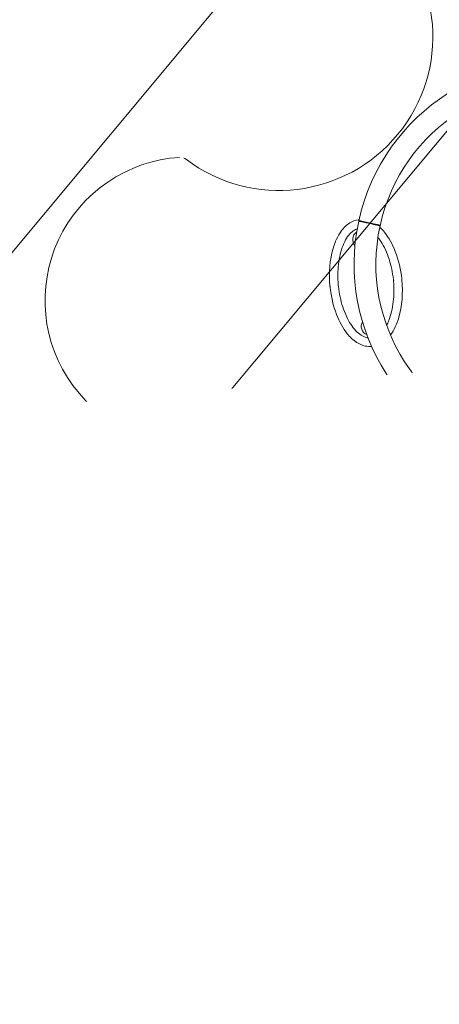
# Model space of a CAD drawing. Header units: feet. Extents: x 7493042 to 7493387, y 5986509 to 5986725.
# Tile 30 of 73: x 7493216.212 to 7493216.621, y 5986661.288 to 5986662.248. Entities that reach past the tile are written whole.
import ezdxf

# ---------------------------------------------------------------- set-up
doc = ezdxf.new("R2010")
doc.units = ezdxf.units.FT
doc.header["$MEASUREMENT"] = 0
doc.linetypes.add('ACAD_ISO03W100', pattern=[30, 12, -18])
for name, color, linetype, lineweight in [('_k_kreskowanie', 250, 'CONTINUOUS', 5), ('_k_urzadzenia', 250, 'CONTINUOUS', 13), ('_k_widok', 7, 'CONTINUOUS', 18), ('_k_wymiar', 7, 'CONTINUOUS', 13), ('_k_ściany', 7, 'CONTINUOUS', 35)]:
    doc.layers.add(name, color=color, linetype=linetype, lineweight=lineweight)
doc.layers.add('_k_niewidoczna', color=72, linetype='CONTINUOUS', lineweight=9, plot=False)
doc.styles.add('GENERATED_STYLE_1', font='MS Gothic.ttf')

# ---------------------------------------------------------------- blocks, each defined once
blk = doc.blocks.new('3009EPZ')
at = {"layer": '_k_urzadzenia'}
for centre, radius, start, end in [((-2.25041377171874, 0.2451642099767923), 0.15, 227.8263626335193, 43.24440967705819), ((-2.000624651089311, 0), 0.1974999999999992, 162.609615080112, 162.4645624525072), ((-2.000624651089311, 0), 0.1761999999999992, 162.6185073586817, 162.4559199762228), ((-2.361233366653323, -0.003369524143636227), 0.1400000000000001, 88.50183150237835, 272.5689407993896), ((-2.35783451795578, 0.1265860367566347), 0.009999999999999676, 47.82636263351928, 88.50183150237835), ((-2.187863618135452, 0.04075219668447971), 0.00875000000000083, 118.959117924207, 216.4832425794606), ((-2.187069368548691, -0.04424409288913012), 0.008750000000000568, 144.5875297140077, 242.1116543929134), ((-2.245788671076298, -0.2497889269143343), 0.15, 317.8263626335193, 133.2444096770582), ((-2.355406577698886, -0.1332388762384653), 0.009999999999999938, 272.5689407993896, 313.2444096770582)]:
    blk.add_arc(centre, radius, start, end, dxfattribs=at)
for points, knots in [([(-2.1886489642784, 0.06044095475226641), (-2.188881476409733, 0.06043210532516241), (-2.189114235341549, 0.06041937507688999), (-2.19230564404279, 0.06019142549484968), (-2.19514252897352, 0.05936143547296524), (-2.201249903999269, 0.05629391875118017), (-2.20425892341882, 0.05378102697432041), (-2.210646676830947, 0.04658935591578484), (-2.2138657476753, 0.04104871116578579), (-2.220518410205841, 0.02404313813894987), (-2.222677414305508, 0.01139095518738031), (-2.222669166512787, -0.001566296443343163)], [-9.330960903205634, -9.330960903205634, -9.330960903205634, -9.330960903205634, -9.233339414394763, -9.233339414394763, -7.993649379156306, -7.993649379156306, -6.382081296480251, -6.382081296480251, -3.992644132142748, -3.992644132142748, -0.100917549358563, -0.100917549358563, -0.100917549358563, -0.100917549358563]), ([(-2.168778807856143, 0.05263667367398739), (-2.168778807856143, 0.05263667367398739), (-2.168840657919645, 0.05265613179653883), (-2.169107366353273, 0.05274004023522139), (-2.169312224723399, 0.0528044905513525), (-2.169792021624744, 0.0529554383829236), (-2.170111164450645, 0.05305584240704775), (-2.170870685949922, 0.05329479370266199), (-2.171311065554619, 0.05343334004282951), (-2.172197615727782, 0.05371225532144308), (-2.172725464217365, 0.05387831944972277), (-2.173862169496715, 0.05423593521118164), (-2.17447102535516, 0.05442748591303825), (-2.175629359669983, 0.05479190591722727), (-2.176285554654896, 0.05499834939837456), (-2.177626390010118, 0.05542018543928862), (-2.178311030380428, 0.05563557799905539), (-2.179564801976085, 0.05603002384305), (-2.180249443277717, 0.05624541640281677), (-2.181590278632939, 0.05666725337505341), (-2.182246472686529, 0.0568736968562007), (-2.183404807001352, 0.05723811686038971), (-2.184013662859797, 0.05742966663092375), (-2.185150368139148, 0.05778728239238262), (-2.18567821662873, 0.05795334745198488), (-2.186564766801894, 0.05823226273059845), (-2.187005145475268, 0.05837080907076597), (-2.187764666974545, 0.05860975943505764), (-2.188083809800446, 0.05871016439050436), (-2.188563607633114, 0.05886111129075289), (-2.188768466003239, 0.058925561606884), (-2.189035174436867, 0.05900947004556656), (-2.18909702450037, 0.059028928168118), (-2.18909702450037, 0.059028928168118)], [3.154451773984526, 3.154451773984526, 3.154451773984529, 3.154451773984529, 3.351604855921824, 3.351604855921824, 3.548757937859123, 3.548757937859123, 3.745911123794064, 3.745911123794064, 3.943064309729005, 3.943064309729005, 4.140217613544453, 4.140217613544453, 4.337370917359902, 4.337370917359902, 4.534524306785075, 4.534524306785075, 4.731677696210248, 4.731677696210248, 4.928831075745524, 4.928831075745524, 5.125984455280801, 5.125984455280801, 5.323137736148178, 5.323137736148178, 5.520291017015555, 5.520291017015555, 5.717444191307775, 5.717444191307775, 5.914597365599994, 5.914597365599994, 6.111750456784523, 6.111750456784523, 6.308903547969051, 6.308903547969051, 6.308903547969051, 6.308903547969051]), ([(-2.188946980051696, 0.05950588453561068), (-2.188946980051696, 0.05950588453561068), (-2.188885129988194, 0.05948642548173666), (-2.188618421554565, 0.0594025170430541), (-2.18841356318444, 0.05933806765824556), (-2.187933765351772, 0.05918711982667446), (-2.187614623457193, 0.05908671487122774), (-2.186855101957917, 0.05884776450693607), (-2.18641472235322, 0.05870921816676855), (-2.185528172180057, 0.05843030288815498), (-2.185000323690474, 0.05826423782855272), (-2.183863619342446, 0.05790662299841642), (-2.183254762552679, 0.05771507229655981), (-2.182096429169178, 0.0573506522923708), (-2.181440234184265, 0.05714420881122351), (-2.180099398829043, 0.05672237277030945), (-2.179414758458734, 0.05650698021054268), (-2.178160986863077, 0.05611253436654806), (-2.177476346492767, 0.05589714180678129), (-2.176135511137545, 0.05547530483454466), (-2.175479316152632, 0.05526886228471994), (-2.174320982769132, 0.05490444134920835), (-2.173712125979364, 0.05471289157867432), (-2.172575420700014, 0.05435527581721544), (-2.172047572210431, 0.05418921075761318), (-2.171161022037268, 0.05391029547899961), (-2.170720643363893, 0.05377174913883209), (-2.169961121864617, 0.05353279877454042), (-2.169641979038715, 0.0534323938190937), (-2.169162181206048, 0.05328144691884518), (-2.168957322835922, 0.05321699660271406), (-2.168690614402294, 0.05313308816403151), (-2.168628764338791, 0.05311363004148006), (-2.168628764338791, 0.05311363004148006)], [0, 0, 0, 0, 0.1971530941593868, 0.1971530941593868, 0.3943061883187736, 0.3943061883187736, 0.5914593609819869, 0.5914593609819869, 0.7886125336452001, 0.7886125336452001, 0.985765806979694, 0.985765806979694, 1.182919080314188, 1.182919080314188, 1.380072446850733, 1.380072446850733, 1.577225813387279, 1.577225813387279, 1.774379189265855, 1.774379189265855, 1.97153256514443, 1.97153256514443, 2.168685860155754, 2.168685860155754, 2.365839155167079, 2.365839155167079, 2.562992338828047, 2.562992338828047, 2.760145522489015, 2.760145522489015, 2.957298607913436, 2.957298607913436, 3.154451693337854, 3.154451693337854, 3.154451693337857, 3.154451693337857]), ([(-2.214446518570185, -0.001096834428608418), (-2.214420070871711, 0.005724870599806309), (-2.213011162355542, 0.01977779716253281), (-2.207973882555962, 0.03473255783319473), (-2.202368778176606, 0.04378250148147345), (-2.197682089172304, 0.04869219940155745), (-2.193896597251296, 0.05093781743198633), (-2.191747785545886, 0.05164823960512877), (-2.191215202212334, 0.05179003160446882)], [1.595956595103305, 1.595956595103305, 1.595956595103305, 1.595956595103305, 1.963495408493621, 2.356194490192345, 2.552544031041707, 2.748893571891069, 2.945243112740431, 3.01000747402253, 3.01000747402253, 3.01000747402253, 3.01000747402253]), ([(-2.15227332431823, -0.0009084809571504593), (-2.15243901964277, 0.00826933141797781), (-2.153699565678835, 0.01766344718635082), (-2.158332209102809, 0.03382654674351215), (-2.1612558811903, 0.04045410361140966), (-2.166170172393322, 0.04778737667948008), (-2.167600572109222, 0.04963595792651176), (-2.169180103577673, 0.05133676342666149)], [-19.30973616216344, -19.30973616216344, -19.30973616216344, -19.30973616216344, -16.09956291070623, -16.09956291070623, -13.39083569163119, -13.39083569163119, -12.42900078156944, -12.42900078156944, -12.42900078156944, -12.42900078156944]), ([(-2.171864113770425, 0.04151417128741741), (-2.170937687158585, 0.04015111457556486), (-2.16724662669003, 0.03399794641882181), (-2.162328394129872, 0.02025167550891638), (-2.160657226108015, 0.006227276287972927), (-2.160503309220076, -0.0005927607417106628)], [3.802215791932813, 3.802215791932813, 3.802215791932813, 3.802215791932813, 3.926990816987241, 4.319689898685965, 4.687228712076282, 4.687228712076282, 4.687228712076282, 4.687228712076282]), ([(-2.222669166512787, -0.001566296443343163), (-2.222669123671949, -0.001633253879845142), (-2.222662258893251, -0.001700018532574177), (-2.222635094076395, -0.001831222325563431), (-2.222614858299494, -0.001895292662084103), (-2.222570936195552, -0.001997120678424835), (-2.222550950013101, -0.002036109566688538), (-2.222528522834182, -0.002073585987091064)], [-0.159559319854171, -0.159559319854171, -0.159559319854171, -0.159559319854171, -0.1394608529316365, -0.1394608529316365, -0.1193410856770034, -0.1193410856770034, -0.1061739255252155, -0.1061739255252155, -0.1061739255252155, -0.1061739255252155]), ([(-2.222528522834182, -0.002073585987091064), (-2.222553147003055, -0.002116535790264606), (-2.222574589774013, -0.002161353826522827), (-2.222639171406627, -0.002327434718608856), (-2.222661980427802, -0.002454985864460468), (-2.222659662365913, -0.002583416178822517)], [-0.05345438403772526, -0.05345438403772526, -0.05345438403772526, -0.05345438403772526, -0.03853525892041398, -0.03853525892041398, 0, 0, 0, 0]), ([(-2.222659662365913, -0.002583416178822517), (-2.222493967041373, -0.01176122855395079), (-2.221233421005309, -0.0211553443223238), (-2.216600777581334, -0.03731844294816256), (-2.213677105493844, -0.04394599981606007), (-2.207717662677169, -0.05283888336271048), (-2.204916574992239, -0.05608042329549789), (-2.199211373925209, -0.0604914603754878), (-2.196561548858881, -0.06197345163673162), (-2.191662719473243, -0.06354772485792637), (-2.189587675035, -0.06390357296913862), (-2.187486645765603, -0.06394412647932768)], [-19.30973616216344, -19.30973616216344, -19.30973616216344, -19.30973616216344, -16.09956291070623, -16.09956291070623, -13.39083569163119, -13.39083569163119, -11.64836070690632, -11.64836070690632, -10.38544253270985, -10.38544253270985, -9.499608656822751, -9.499608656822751, -9.499608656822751, -9.499608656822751]), ([(-2.21471593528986, -0.00200058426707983), (-2.21469137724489, -0.001964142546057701), (-2.21466847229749, -0.001926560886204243), (-2.214579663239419, -0.001765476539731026), (-2.214529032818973, -0.001633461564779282), (-2.214463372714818, -0.001366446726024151), (-2.214447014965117, -0.001231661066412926), (-2.214446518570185, -0.001096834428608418)], [0.1005208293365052, 0.1005208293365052, 0.1005208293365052, 0.1005208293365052, 0.1135817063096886, 0.1135817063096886, 0.1552017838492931, 0.1552017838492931, 0.1952191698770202, 0.1952191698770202, 0.1952191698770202, 0.1952191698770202]), ([(-2.214429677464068, -0.002899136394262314), (-2.214434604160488, -0.00267889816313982), (-2.214481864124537, -0.002459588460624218), (-2.21461183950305, -0.002165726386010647), (-2.214660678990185, -0.002079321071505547), (-2.214715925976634, -0.00200057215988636)], [0, 0, 0, 0, 0.06608805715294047, 0.06608805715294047, 0.09662019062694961, 0.09662019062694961, 0.09662019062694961, 0.09662019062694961]), ([(-2.190214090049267, -0.05534262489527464), (-2.190749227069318, -0.05521081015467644), (-2.192910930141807, -0.05454066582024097), (-2.196737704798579, -0.05236619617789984), (-2.201515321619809, -0.04754496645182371), (-2.207288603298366, -0.03860155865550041), (-2.212604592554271, -0.02374357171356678), (-2.214275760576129, -0.00971917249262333), (-2.214429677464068, -0.002899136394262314)], [3.273177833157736, 3.273177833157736, 3.273177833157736, 3.273177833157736, 3.337942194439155, 3.534291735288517, 3.730641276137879, 3.926990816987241, 4.319689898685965, 4.687228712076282, 4.687228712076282, 4.687228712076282, 4.687228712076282]), ([(-2.160486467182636, -0.002395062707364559), (-2.160512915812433, -0.00921676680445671), (-2.161921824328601, -0.02326969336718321), (-2.166582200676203, -0.03710549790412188), (-2.170157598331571, -0.04332669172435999), (-2.171058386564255, -0.04470684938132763)], [1.595956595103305, 1.595956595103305, 1.595956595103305, 1.595956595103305, 1.963495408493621, 2.356194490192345, 2.480969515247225, 2.480969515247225, 2.480969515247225, 2.480969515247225]), ([(-2.168191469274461, -0.05447752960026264), (-2.168161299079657, -0.05444380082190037), (-2.168131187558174, -0.05441001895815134), (-2.164286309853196, -0.05008125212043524), (-2.161067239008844, -0.04454060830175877), (-2.154414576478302, -0.02753503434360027), (-2.152255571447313, -0.01488285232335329), (-2.152263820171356, -0.001925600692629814)], [-6.400904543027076, -6.400904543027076, -6.400904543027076, -6.400904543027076, -6.382081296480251, -6.382081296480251, -3.992644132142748, -3.992644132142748, -0.100917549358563, -0.100917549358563, -0.100917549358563, -0.100917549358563]), ([(-2.160503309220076, -0.0005927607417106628), (-2.160498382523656, -0.0008129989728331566), (-2.160451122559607, -0.001032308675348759), (-2.160321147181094, -0.00132617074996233), (-2.160272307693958, -0.001412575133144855), (-2.16021706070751, -0.001491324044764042)], [0, 0, 0, 0, 0.06608805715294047, 0.06608805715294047, 0.0966201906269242, 0.0966201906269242, 0.0966201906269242, 0.0966201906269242]), ([(-2.160217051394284, -0.001491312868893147), (-2.160241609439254, -0.001527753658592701), (-2.160264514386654, -0.001565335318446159), (-2.160353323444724, -0.001726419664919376), (-2.160403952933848, -0.00185843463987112), (-2.160469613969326, -0.002125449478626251), (-2.160485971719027, -0.002260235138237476), (-2.160486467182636, -0.002395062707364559)], [0.1005208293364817, 0.1005208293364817, 0.1005208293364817, 0.1005208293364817, 0.1135817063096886, 0.1135817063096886, 0.1552017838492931, 0.1552017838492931, 0.1952191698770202, 0.1952191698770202, 0.1952191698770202, 0.1952191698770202]), ([(-2.152404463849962, -0.001418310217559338), (-2.152379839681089, -0.00137536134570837), (-2.152358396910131, -0.00133054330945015), (-2.152293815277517, -0.001164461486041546), (-2.152271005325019, -0.001036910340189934), (-2.15227332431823, -0.0009084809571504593)], [-0.05345438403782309, -0.05345438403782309, -0.05345438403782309, -0.05345438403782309, -0.03853525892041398, -0.03853525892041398, 0, 0, 0, 0]), ([(-2.152263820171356, -0.001925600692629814), (-2.152263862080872, -0.001858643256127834), (-2.152270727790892, -0.0017918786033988), (-2.152297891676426, -0.001660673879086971), (-2.15231812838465, -0.001596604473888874), (-2.152362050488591, -0.001494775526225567), (-2.152382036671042, -0.001455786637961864), (-2.152404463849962, -0.001418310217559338)], [-0.159559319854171, -0.159559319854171, -0.159559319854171, -0.159559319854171, -0.1394608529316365, -0.1394608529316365, -0.1193410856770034, -0.1193410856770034, -0.1061739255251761, -0.1061739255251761, -0.1061739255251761, -0.1061739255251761])]:
    blk.add_open_spline(points, degree=3, knots=knots, dxfattribs=at)
blk.add_open_spline([(-2.171279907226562, 0.05342367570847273), (-2.171583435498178, 0.0537011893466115), (-2.171891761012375, 0.05397302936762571), (-2.17220492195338, 0.05423877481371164)], degree=3, dxfattribs=at)
at = {"layer": '_k_widok', "linetype": 'ACAD_ISO03W100', "ltscale": 0.02}
blk.add_circle((-2.000624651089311, 0), 2.000624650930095, dxfattribs=at)
at = {"layer": '_k_niewidoczna', "color": 1, "lineweight": 20, "insert": (-3.165554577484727, -0.2128368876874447), "char_height": 0.24, "width": 11.63444291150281, "attachment_point": 1, "line_spacing_factor": 1.55, "style": 'GENERATED_STYLE_1', "bg_fill": 2}
blk.add_mtext('\\A1;{\\f@MS Gothic|b0|i0|c238|p49;\\C256;\\P\\pi-0.24,l0.24,t0.24,1.2;^I^I3009EPZ\\P\\pi-0.96,l0.96,t0.96,1.2;^I}', dxfattribs=at)
blk = doc.blocks.new('PZ')
at = {"layer": '_k_kreskowanie'}
h = blk.add_hatch(dxfattribs=at)
h.set_pattern_fill('ANSI31', color=30, scale=2)
h.set_pattern_definition([(44.99999999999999, (0, 9.999999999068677), (-0.1767766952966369, 0.1767766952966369), [])])
h.paths.add_polyline_path([(0, 0), (-10.00000000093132, -9.313225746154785e-10), (-10, -8), (0, -8.000000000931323)])
at = {"layer": '_k_wymiar'}
blk.add_blockref('3009EPZ', (-4.874138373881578, -2.223998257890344), dxfattribs=at)
blk = doc.blocks.new('dz_89')
at = {"layer": '_k_widok', "true_color": 0x727430, "transparency": 33554483}
h = blk.add_hatch(color=67, dxfattribs=at)
h.dxf.hatch_style = 1
edge = h.paths.add_edge_path()
edge.add_line((12.70902155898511, 26.38064855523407), (7.709021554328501, 26.38064852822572))
edge.add_line((7.709021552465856, 26.38064852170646), (7.70902153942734, 37.78064853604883))
edge.add_line((7.709021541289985, 37.78064853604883), (6.369776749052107, 37.78064852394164))
edge.add_line((6.369776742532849, 37.78064853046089), (5.615883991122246, 14.49525390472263))
edge.add_line((5.615883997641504, 14.49525390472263), (18.80389758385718, 14.91181113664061))
edge.add_line((18.80389758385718, 14.91181113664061), (15.54272840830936, 18.68720442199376))
edge.add_arc((24.35910540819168, 26.30271166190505), 11.65008386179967, 180.0006461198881, 220.8201588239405, ccw=False)
edge.add_line((12.70902155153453, 26.3025802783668), (12.70902155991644, 26.38064854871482))
h.paths.add_polyline_path([(40.3690215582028, 42.12779145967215), (6.460092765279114, 40.54843281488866), (6.369776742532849, 37.78064853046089), (20.17902156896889, 37.78064855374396), (20.17902156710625, 39.05064855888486), (40.38900848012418, 39.05064853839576)])
h.paths.add_polyline_path([(40.3890215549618, 27.15064852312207), (32.28902155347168, 27.15064854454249), (32.28902156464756, 24.75064854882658), (31.12902155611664, 24.75064853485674), (31.12902154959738, 22.41511134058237), (31.24902159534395, 22.41511131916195), (31.24902155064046, 18.7951111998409), (31.12902157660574, 18.79511121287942), (31.12902157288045, 17.37511119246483), (37.4009747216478, 17.37511119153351)], flags=16)
edge = h.paths.add_edge_path()
edge.add_line((28.96902152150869, 24.75064853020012), (18.20161191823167, 24.75064854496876))
edge.add_arc((24.35902610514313, 26.30268215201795), 6.350004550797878, 194.1472389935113, 220.8203165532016)
edge.add_line((19.55357563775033, 22.15175411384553), (19.67721045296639, 22.00862444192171))
edge.add_line((19.67721045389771, 22.00862444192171), (22.76096443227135, 18.72709242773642))
edge.add_arc((26.92873122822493, 24.47511123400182), 7.100000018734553, 234.0549274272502, 269.9999999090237)
edge.add_line((26.92873121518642, 17.37511121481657), (28.9690215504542, 17.37511119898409))
edge.add_line((28.96902155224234, 17.37511119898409), (28.96902155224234, 18.79511121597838))
edge.add_line((28.96902155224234, 18.79511121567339), (28.8490215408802, 18.79511121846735))
edge.add_line((28.84902154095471, 18.79511121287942), (28.84902155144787, 22.4151113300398))
edge.add_line((28.84902155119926, 22.4151113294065), (28.96902152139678, 22.41511132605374))
edge.add_line((28.9690215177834, 22.41511132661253), (28.96902151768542, 24.75064853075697))
edge = h.paths.add_edge_path()
edge.add_arc((13.99827481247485, 10.76081904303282), 6.350176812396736, 359.9259715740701, 400.8197376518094)
edge.add_line((18.80389758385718, 14.91181113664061), (5.609941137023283, 14.49506619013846))
edge.add_line((5.60994113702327, 14.49506619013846), (5.005610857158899, -5.566441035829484))
edge.add_line((5.005610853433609, -5.566441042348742), (4.94169659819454, -30.1910327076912))
edge.add_line((4.94169660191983, -30.19103270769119), (-10.95257287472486, -30.01103900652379))
edge.add_line((-10.95257287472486, -30.01103900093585), (-7.97976715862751, -62.86399820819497))
edge.add_line((-7.979767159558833, -62.86399821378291), (26.62697393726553, -58.20511747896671))
edge.add_line((26.62697393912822, -58.20511747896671), (32.59135868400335, -54.96423566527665))
edge.add_line((32.59135868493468, -54.96423566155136), (40.39575607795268, -43.59466002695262))
edge.add_line((40.39575607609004, -43.59466002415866), (36.09191652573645, -43.96657251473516))
edge.add_line((36.09191652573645, -43.96657251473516), (27.13389821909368, -44.82471283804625))
edge.add_line((27.13389822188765, -44.82471284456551), (21.40663926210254, -45.45580032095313))
edge.add_line((21.40663925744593, -45.45580031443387), (21.76153076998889, -48.25727015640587))
edge.add_line((21.76153076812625, -48.25727016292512), (13.38419240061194, -49.23040239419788))
edge.add_line((13.3841924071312, -49.23040239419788), (13.21135381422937, -47.69499205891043))
edge.add_line((13.2113538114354, -47.69499205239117), (7.145014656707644, -48.46539149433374))
edge.add_line((7.145014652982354, -48.465391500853), (4.158830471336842, -45.61260267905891))
edge.add_line((4.158830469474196, -45.61260267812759), (3.796435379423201, -42.43696575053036))
edge.add_line((3.796435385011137, -42.43696574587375), (5.607288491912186, -40.02250703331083))
edge.add_line((5.607288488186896, -40.02250703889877), (4.50924433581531, -31.20987534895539))
edge.add_line((4.509244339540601, -31.20987534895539), (7.406442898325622, -30.84037367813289))
edge.add_line((7.406442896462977, -30.84037367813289), (7.354475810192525, -25.59051912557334))
edge.add_line((7.354475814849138, -25.59051912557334), (13.5241225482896, -24.89589675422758))
edge.add_line((13.52412253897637, -24.89589675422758), (20.14724967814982, -24.10867510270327))
edge.add_line((20.14724967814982, -24.10867509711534), (20.30905911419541, -19.73186123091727))
edge.add_line((20.30905912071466, -19.73186123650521), (20.34844632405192, 10.75261436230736))
edge = h.paths.add_edge_path(flags=16)
edge.add_line((13.01895449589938, -13.43925650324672), (8.439511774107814, -13.33923487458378))
edge.add_line((8.439511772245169, -13.33923487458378), (8.26644729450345, -8.383656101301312))
edge.add_line((8.266447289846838, -8.38365610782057), (6.891811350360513, -8.398121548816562))
edge.add_line((6.891811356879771, -8.398121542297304), (6.954738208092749, 13.77454660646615))
edge.add_line((6.954738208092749, 13.77454659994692), (18.00234881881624, 13.77454662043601))
edge.add_line((18.00234881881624, 13.77454662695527), (17.97982610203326, -3.657293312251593))
edge.add_line((17.97982610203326, -3.657293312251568), (18.8359501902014, -3.658067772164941))
edge.add_line((18.83595019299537, -3.658067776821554), (18.83470074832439, -5.039304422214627))
edge.add_line((18.83470074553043, -5.039304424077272), (17.97804198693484, -5.038197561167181))
edge.add_line((17.9780419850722, -5.038197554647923), (17.97385397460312, -8.27958876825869))
edge.add_line((17.97385397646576, -8.27958876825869), (19.77666913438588, -8.506651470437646))
edge.add_line((19.77666913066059, -8.506651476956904), (19.72751823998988, -11.4468528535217))
edge.add_line((19.72751823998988, -11.4468528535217), (18.06569280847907, -11.46519165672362))
edge.add_line((18.06569281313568, -11.46519165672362), (18.02478807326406, -13.3749892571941))
edge.add_line((18.02478807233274, -13.3749892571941), (18.31841797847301, -13.48052910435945))
edge.add_line((18.31841797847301, -13.48052909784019), (18.31391199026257, -14.5805194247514))
edge.add_line((18.31391198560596, -14.58051943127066), (20.31551771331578, -14.58310556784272))
edge.add_line((20.3155177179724, -14.58310556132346), (20.31293363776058, -16.58310389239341))
edge.add_line((20.31293363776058, -16.58310389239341), (18.31071343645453, -16.58051694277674))
edge.add_line((18.31071343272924, -16.58051694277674), (18.30203254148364, -17.48049553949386))
edge.add_line((18.30203254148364, -17.48049553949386), (14.30206610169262, -17.46411012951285))
edge.add_line((14.30206610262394, -17.46411012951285), (14.31845152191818, -13.46414370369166))
edge.add_line((14.31845152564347, -13.46414370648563), (13.0189544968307, -13.43925650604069))
edge = h.paths.add_edge_path()
edge.add_line((70.70547728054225, -22.95664114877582), (71.4472457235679, -22.85710347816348))
edge.add_line((71.44724573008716, -22.85710347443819), (69.8489759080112, 11.45785041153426))
edge.add_line((69.8489759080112, 11.45785041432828), (26.86243700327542, 9.455688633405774))
edge.add_arc((32.74163792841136, 5.475111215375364), 7.100000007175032, 145.8996048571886, 179.9259717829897)
edge.add_line((25.64164385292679, 5.484284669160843), (25.62778908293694, -5.238872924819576))
edge.add_line((25.62778907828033, -5.238872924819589), (25.60720499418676, -21.17032181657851))
edge.add_line((25.60720499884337, -21.17032181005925), (27.299590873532, -23.25855136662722))
edge.add_line((27.29959087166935, -23.25855137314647), (27.12347947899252, -23.27948386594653))
edge.add_line((27.12347947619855, -23.27948385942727), (27.71707911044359, -26.05621343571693))
edge.add_line((27.71707911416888, -26.05621344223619), (29.53703548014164, -27.82601317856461))
edge.add_line((29.53703548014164, -27.82601317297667), (29.60346308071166, -27.82848015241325))
edge.add_line((29.6034630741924, -27.82848015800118), (36.52562348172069, -27.13329647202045))
edge.add_line((36.5256234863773, -27.13329646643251), (36.26258692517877, -25.0899024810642))
edge.add_line((36.26258692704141, -25.08990248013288), (36.07831178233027, -24.66276939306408))
edge.add_line((36.07831178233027, -24.66276939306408), (35.15574125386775, -23.36763865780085))
edge.add_line((35.15574125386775, -23.36763865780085), (35.00444155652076, -22.59148895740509))
edge.add_line((35.00444155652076, -22.59148896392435), (39.10632897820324, -22.11164607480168))
edge.add_line((39.10632897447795, -22.11164606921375), (39.20411890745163, -22.94759307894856))
edge.add_line((39.20411891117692, -22.94759307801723), (38.26454920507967, -25.0741886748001))
edge.add_line((38.26454920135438, -25.07418867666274), (38.50228764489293, -26.89560536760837))
edge.add_line((38.50228764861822, -26.89560536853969), (39.51359771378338, -26.79456247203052))
edge.add_line((39.51359771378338, -26.79456247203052), (41.05788775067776, -26.64026801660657))
edge.add_line((41.05788775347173, -26.6402680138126), (43.63170448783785, -26.38311060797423))
edge.add_line((43.63170448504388, -26.38311060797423), (44.91861283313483, -26.25453190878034))
edge.add_line((44.91861282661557, -26.25453191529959), (47.49242954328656, -25.99737448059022))
edge.add_line((47.49242954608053, -25.99737447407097), (49.95831791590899, -25.73115457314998))
edge.add_line((49.95831791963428, -25.73115457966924), (52.31213912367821, -25.45632046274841))
edge.add_line((52.31213912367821, -25.45632045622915), (58.19669211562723, -24.76923523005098))
edge.add_line((58.19669211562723, -24.76923523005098), (59.37360269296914, -24.63181821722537))
edge.add_line((59.37360268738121, -24.63181822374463), (60.55051330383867, -24.49440115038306))
edge.add_line((60.55051330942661, -24.49440114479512), (60.21025393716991, -21.28603019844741))
edge.add_line((60.21025393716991, -21.28603020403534), (62.11008556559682, -21.05637871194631))
edge.add_line((62.11008556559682, -21.05637870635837), (62.42622630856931, -24.13022891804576))
edge.add_line((62.42622630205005, -24.13022891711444), (64.211544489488, -25.36733802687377))
edge.add_line((64.21154449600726, -25.36733802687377), (70.90926426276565, -24.47528995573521))
edge.add_line((70.90926425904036, -24.47528996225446), (70.70547728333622, -22.95664114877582))
h.paths.add_polyline_path([(43.90902158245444, 33.17064851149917), (43.40902154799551, 33.17064852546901)], flags=17)
h.paths.add_polyline_path([(51.80902156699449, 33.17064855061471), (52.30902153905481, 33.17064853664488), (52.25776074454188, 33.17064853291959)], flags=17)
h.paths.add_polyline_path([(51.60902157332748, 31.97064854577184), (51.10902157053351, 31.97064853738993)], flags=17)
h.paths.add_polyline_path([(50.40902157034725, 31.97064852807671), (50.90902157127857, 31.970648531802)], flags=17)
h.paths.add_polyline_path([(49.70902156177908, 31.97064853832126), (50.20902156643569, 31.9706485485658)], flags=17)
h.paths.add_polyline_path([(49.50902157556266, 33.17064853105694), (49.00902156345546, 34.88798305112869)], flags=17)
h.paths.add_polyline_path([(48.30902154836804, 31.97064854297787), (48.80902156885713, 31.97064854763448)], flags=17)
h.paths.add_polyline_path([(48.10902155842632, 31.97064852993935), (47.60902157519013, 31.97064853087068)], flags=17)
h.paths.add_polyline_path([(47.40902157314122, 31.97064854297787), (46.90902157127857, 31.9706485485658)], flags=17)
h.paths.add_polyline_path([(46.20902156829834, 33.17064854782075), (46.70902156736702, 33.17064852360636)], flags=17)
h.paths.add_polyline_path([(46.00902155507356, 31.97064852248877), (45.50902155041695, 31.97064853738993)], flags=17)
h.paths.add_polyline_path([(45.30902156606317, 31.9706485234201), (44.80902154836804, 31.97064851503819)], flags=17)
h.paths.add_polyline_path([(44.60902157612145, 31.97064851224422), (44.109021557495, 31.97064851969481)], flags=17)
h.paths.add_polyline_path([(53.10176307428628, 26.89891276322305), (52.6837246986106, 34.88798304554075), (62.67006255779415, 35.41053103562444), (63.08810090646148, 27.421460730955)], flags=16)
edge = h.paths.add_edge_path()
edge.add_line((42.96902156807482, 26.89891279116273), (42.96902155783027, 27.8306485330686))
edge.add_line((42.96902155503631, 27.83064852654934), (40.38902156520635, 27.83064852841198))
edge.add_line((40.38902156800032, 27.83064853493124), (40.38902156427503, 27.17064853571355))
edge.add_line((40.38902156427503, 27.17064853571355), (37.4009747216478, 17.37511119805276))
edge.add_line((37.4009747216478, 17.37511119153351), (37.4009747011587, 12.57511119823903))
edge.add_line((37.4009747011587, 12.57511120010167), (32.74163790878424, 12.57511120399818))
edge.add_arc((32.74163790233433, 5.475111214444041), 7.099999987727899, 90.00000000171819, 145.8996045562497)
edge.add_line((26.86243701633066, 9.455688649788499), (69.8489759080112, 11.45785041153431))
edge.add_line((69.8489759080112, 11.45785041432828), (68.35975570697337, 43.43150139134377))
edge.add_line((68.3597557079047, 43.43150139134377), (40.36902155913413, 42.12779145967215))
edge.add_line((40.3690215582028, 42.12779145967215), (40.38902154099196, 39.05064854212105))
edge.add_line((40.38902154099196, 39.05064854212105), (40.38902155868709, 36.79064854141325))
edge.add_line((40.38902155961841, 36.79064854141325), (42.98902157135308, 36.79064853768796))
edge.add_line((42.98902156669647, 36.7906485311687), (42.98902155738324, 34.88798305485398))
edge.add_line((42.98902155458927, 34.88798305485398), (52.68372470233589, 34.88798305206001))
edge.add_line((52.68372470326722, 34.88798305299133), (53.10176307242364, 26.89891277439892))
edge.add_line((53.10176307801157, 26.8989127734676), (42.96902156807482, 26.89891278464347))
at = {"layer": '_k_widok', "rotation": 2.995343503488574}
blk.add_blockref('PZ', (62.81248085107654, 35.40524195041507), dxfattribs=at)
blk = doc.blocks.new('st_arch')
at = {"layer": '_k_kreskowanie'}
h = blk.add_hatch(dxfattribs=at)
h.set_pattern_fill('ANSI37', color=251, scale=1.5)
h.set_pattern_definition([(45, (0, 0), (-0.1325825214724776, 0.1325825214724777), []), (135, (0, 0), (-0.1325825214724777, -0.1325825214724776), [])])
h.paths.add_polyline_path([(-3.651893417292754, -0.1649241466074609, 0.1831310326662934), (-4.930936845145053, 1.732734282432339), (-7.999900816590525, 1.451194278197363), (-7.281507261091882, -6.544039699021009, 0.1004428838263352), (-5.454968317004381, -6.373939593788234, 0.2309915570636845), (-3.621269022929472, -4.319969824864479, 0.1038149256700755)])

msp = doc.modelspace()

# ---------------------------------------------------------------- block references
at = {"layer": '_k_ściany', "color": 4, "xscale": 11.74033149, "yscale": 11.74033149, "zscale": 11.74033149, "rotation": 270}
msp.add_blockref('st_arch', (7493229.551674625, 5986601.524765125), dxfattribs=at)

# ---------------------------------------------------------------- next in the draw order: block references
at = {"layer": '_k_ściany', "rotation": 2.126854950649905}
msp.add_blockref('dz_89', (7493161.928738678, 5986627.126837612), dxfattribs=at)

doc.saveas('drawing.dxf')
